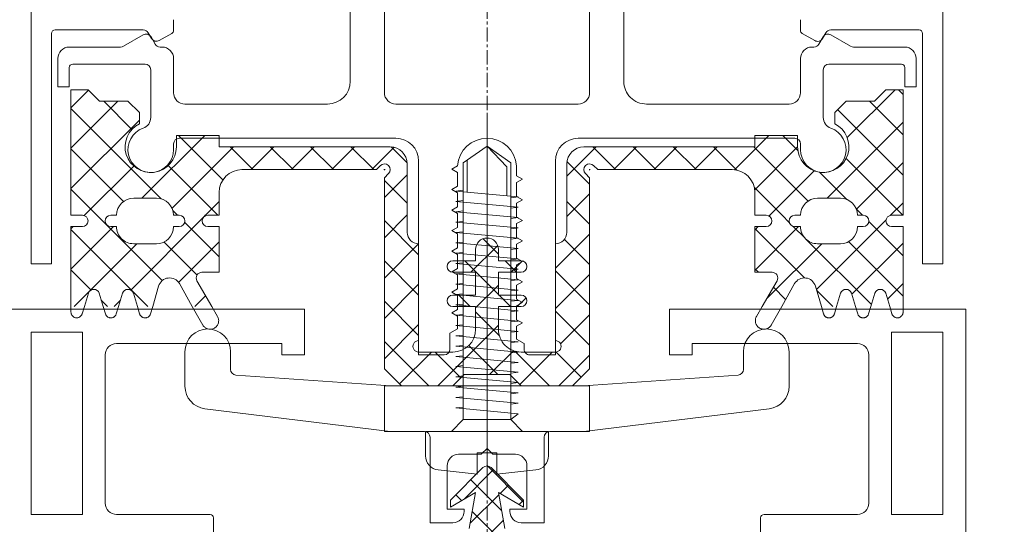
# Model space of a CAD drawing. Header units: inches. Extents: x -647532 to 3008597, y -136987 to 2557681.
# Tile 59 of 153: x 49946 to 50032, y 36308 to 36352. Entities that reach past the tile are written whole.
import ezdxf
from ezdxf import colors
from ezdxf.entities.mleader import LeaderData, LeaderLine
from ezdxf.enums import TextEntityAlignment as Align
from ezdxf.math import Vec2, Vec3

# ---------------------------------------------------------------- set-up
doc = ezdxf.new("R2010")
doc.units = ezdxf.units.IN
doc.header["$MEASUREMENT"] = 0
doc.linetypes.add('BIAL-IT1I-KGD-001-IN-DWG-141 LEVEL 2 - OVERALL FIRE EXIT PLAN$0$CENTER', pattern=[2, 1.25, -0.25, 0.25, -0.25])
doc.linetypes.add('BIAL-IT1I-KGD-001-IN-DWG-141 LEVEL 2 - OVERALL FIRE EXIT PLAN$0$HIDDEN', pattern=[9.525, 6.35, -3.175])
doc.layers.add('ARCH', color=8, linetype='Continuous')
for name, color, linetype, lineweight in [('FURN', 8, 'Continuous', 5), ('FURN-HATCH', 8, 'Continuous', 5), ('YD-EXTERNAL 1', 8, 'Continuous', 5)]:
    doc.layers.add(name, color=color, linetype=linetype, lineweight=lineweight)
doc.styles.add('ARIAL', font='arial.ttf')
doc.styles.get("Standard").update_dxf_attribs({"font": 'arial.ttf'})

# ---------------------------------------------------------------- blocks, each defined once
blk = doc.blocks.new('BIAL-IT1I-KGD-001-IN-DWG-141 LEVEL 2 - OVERALL FIRE EXIT PLAN$0$A$C258E6B3D')
for p, q in [((12719.52, 4868.444), (12691.52, 4868.444)), ((12691.52, 4868.444), (12691.52, 4842.444)), ((12687.52, 4866.444), (12587.52, 4866.444)), ((12687.52, 4864.644), (12687.52, 4866.444)), ((12693.52, 4866.444), (12709.52, 4866.444)), ((12693.52, 4861.944), (12693.52, 4866.444)), ((12709.52, 4866.444), (12709.52, 4861.944)), ((12667.02, 4856.599), (12667.02, 4864.344)), ((12667.32, 4864.644), (12687.52, 4864.644)), ((12672.02, 4864.094), (12669.52, 4864.094)), ((12672.02, 4863.094), (12672.02, 4864.094)), ((12668.52, 4863.094), (12668.52, 4858.596)), ((12670.02, 4856.444), (12670.02, 4862.794)), ((12670.32, 4863.094), (12672.02, 4863.094)), ((12691.27, 4861.769), (12690.112, 4861.418)), ((12691.27, 4861.769), (12690.112, 4861.418)), ((12709.52, 4861.944), (12693.52, 4861.944)), ((12695.52, 4859.944), (12708.52, 4859.944)), ((12668.453, 4858.346), (12667.448, 4856.606)), ((12694.52, 4844.444), (12694.52, 4858.944)), ((12709.52, 4858.944), (12709.52, 4850.744)), ((12673.27, 4857.944), (12674.27, 4856.944)), ((12673.27, 4857.944), (12674.27, 4856.944)), ((12675.254, 4856.944), (12674.27, 4856.944)), ((12675.254, 4856.944), (12674.27, 4856.944)), ((12667.771, 4855.877), (12667.27, 4856.166)), ((12667.631, 4855.923), (12668.27, 4855.554)), ((12674.692, 4855.944), (12670.52, 4855.944)), ((12667.318, 4854.094), (12667.954, 4855.194)), ((12668.52, 4855.121), (12668.52, 4854.944)), ((12666.12, 4853.944), (12667.059, 4853.944)), ((12669.52, 4853.944), (12672.52, 4853.944)), ((12677.02, 4853.944), (12677.52, 4853.944)), ((12677.27, 4853.694), (12676.27, 4853.694)), ((12677.27, 4853.694), (12676.27, 4853.694)), ((12676.52, 4834.444), (12676.52, 4853.444)), ((12673.52, 4852.944), (12673.52, 4840.444)), ((12698.26, 4852.944), (12695.24, 4852.944)), ((12702.24, 4834.944), (12700.245, 4851.187)), ((12709.82, 4850.444), (12711.22, 4850.444)), ((12677.27, 4849.944), (12676.27, 4849.944)), ((12677.27, 4849.944), (12676.27, 4849.944)), ((12695.24, 4848.944), (12696.788, 4848.944)), ((12697.287, 4848.479), (12698.235, 4834.916)), ((12695.52, 4844.444), (12694.52, 4844.444)), ((12695.52, 4842.444), (12695.52, 4844.444)), ((12691.52, 4842.444), (12695.52, 4842.444)), ((12671.52, 4838.444), (12661.52, 4838.444)), ((12672.52, 4835.444), (12594.52, 4835.444)), ((12698.24, 4818.138), (12698.24, 4835.444)), ((12698.24, 4835.444), (12702.24, 4835.444)), ((12702.24, 4835.444), (12702.24, 4831.944)), ((12702.24, 4831.944), (12702.24, 4834.944)), ((12673.52, 4818.444), (12673.52, 4834.444)), ((12698.24, 4834.749), (12698.24, 4817.444)), ((12698.24, 4829.23), (12698.24, 4833.944)), ((12698.24, 4829.23), (12698.24, 4833.944)), ((12695.52, 4832.444), (12678.52, 4832.444)), ((12695.52, 4830.194), (12695.52, 4832.444)), ((12704.369, 4831.841), (12702.24, 4831.841)), ((12702.24, 4831.841), (12702.24, 4821.046)), ((12710.24, 4831.444), (12702.74, 4831.444)), ((12702.74, 4831.444), (12710.24, 4831.444)), ((12710.24, 4829.444), (12710.24, 4831.444)), ((12710.24, 4831.444), (12710.24, 4829.444)), ((12705.983, 4827.295), (12705.612, 4830.726)), ((12694.145, 4829.044), (12694.52, 4829.694)), ((12694.52, 4829.694), (12695.02, 4829.694)), ((12705.24, 4829.944), (12709.04, 4829.944)), ((12709.04, 4829.944), (12705.24, 4829.944)), ((12708.428, 4829.644), (12705.263, 4826.479)), ((12708.255, 4829.644), (12705.409, 4826.797)), ((12707.585, 4827.444), (12708.865, 4829.644)), ((12708.865, 4829.644), (12708.255, 4829.644)), ((12708.644, 4829.264), (12708.265, 4829.644)), ((12709.04, 4829.944), (12709.04, 4828.444)), ((12709.04, 4828.444), (12709.04, 4829.944)), ((12678.927, 4829.037), (12679.827, 4829.037)), ((12679.827, 4829.037), (12680.12, 4829.544)), ((12680.12, 4829.544), (12680.409, 4829.044)), ((12680.409, 4829.044), (12681.631, 4829.044)), ((12681.664, 4829.187), (12681.149, 4823.7)), ((12681.631, 4829.044), (12681.92, 4829.544)), ((12681.731, 4828.539), (12681.664, 4829.187)), ((12681.92, 4829.544), (12682.209, 4829.044)), ((12682.571, 4829.187), (12682.056, 4823.7)), ((12682.209, 4829.044), (12683.431, 4829.044)), ((12682.638, 4828.539), (12682.571, 4829.187)), ((12683.478, 4829.187), (12682.964, 4823.7)), ((12683.431, 4829.044), (12683.72, 4829.544)), ((12683.545, 4828.539), (12683.478, 4829.187)), ((12683.72, 4829.544), (12684.009, 4829.044)), ((12684.385, 4829.187), (12683.871, 4823.7)), ((12684.009, 4829.044), (12685.231, 4829.044)), ((12684.453, 4828.539), (12684.385, 4829.187)), ((12685.292, 4829.187), (12684.778, 4823.7)), ((12685.231, 4829.044), (12685.52, 4829.544)), ((12685.36, 4828.539), (12685.292, 4829.187)), ((12685.52, 4829.544), (12685.809, 4829.044)), ((12686.199, 4829.187), (12685.685, 4823.7)), ((12685.809, 4829.044), (12687.031, 4829.044)), ((12686.267, 4828.539), (12686.199, 4829.187)), ((12687.107, 4829.187), (12686.592, 4823.7)), ((12687.031, 4829.044), (12687.32, 4829.544)), ((12687.174, 4828.539), (12687.107, 4829.187)), ((12687.32, 4829.544), (12687.609, 4829.044)), ((12688.014, 4829.187), (12687.499, 4823.7)), ((12687.609, 4829.044), (12688.831, 4829.044)), ((12688.081, 4828.539), (12688.014, 4829.187)), ((12688.921, 4829.187), (12688.406, 4823.7)), ((12688.831, 4829.044), (12689.12, 4829.544)), ((12688.988, 4828.539), (12688.921, 4829.187)), ((12689.12, 4829.544), (12689.409, 4829.044)), ((12689.828, 4829.187), (12689.313, 4823.7)), ((12689.409, 4829.044), (12690.631, 4829.044)), ((12689.895, 4828.539), (12689.828, 4829.187)), ((12690.735, 4829.187), (12690.221, 4823.7)), ((12690.631, 4829.044), (12690.92, 4829.544)), ((12690.802, 4828.539), (12690.735, 4829.187)), ((12690.92, 4829.544), (12691.209, 4829.044)), ((12691.642, 4829.187), (12691.128, 4823.7)), ((12691.209, 4829.044), (12692.431, 4829.044)), ((12691.71, 4828.539), (12691.642, 4829.187)), ((12692.549, 4829.187), (12692.035, 4823.7)), ((12692.431, 4829.044), (12692.72, 4829.544)), ((12692.617, 4828.539), (12692.549, 4829.187)), ((12692.72, 4829.544), (12693.009, 4829.044)), ((12693.456, 4829.187), (12692.942, 4823.7)), ((12693.009, 4829.044), (12694.145, 4829.044)), ((12693.524, 4828.539), (12693.456, 4829.187)), ((12694.364, 4829.187), (12693.849, 4823.7)), ((12694.431, 4828.539), (12694.364, 4829.187)), ((12695.271, 4829.187), (12694.756, 4823.7)), ((12695.338, 4828.539), (12695.271, 4829.187)), ((12696.178, 4829.187), (12695.663, 4823.7)), ((12696.245, 4828.539), (12696.178, 4829.187)), ((12697.042, 4829.187), (12696.528, 4823.7)), ((12697.11, 4828.539), (12697.042, 4829.187)), ((12697.949, 4829.187), (12697.435, 4823.7)), ((12698.017, 4828.539), (12697.949, 4829.187)), ((12698.857, 4829.187), (12698.342, 4823.7)), ((12698.924, 4828.539), (12698.857, 4829.187)), ((12699.764, 4829.187), (12699.249, 4823.7)), ((12699.831, 4828.539), (12699.764, 4829.187)), ((12700.677, 4829.173), (12700.156, 4823.7)), ((12701.198, 4828.539), (12700.677, 4829.173)), ((12701.198, 4828.539), (12702.24, 4829.547)), ((12704.24, 4826.944), (12704.24, 4828.944)), ((12704.24, 4828.944), (12704.24, 4826.944)), ((12713.612, 4829.524), (12709.24, 4825.153)), ((12677.211, 4826.444), (12678.674, 4828.539)), ((12677.211, 4826.444), (12679.032, 4828.177)), ((12701.198, 4828.539), (12678.674, 4828.539)), ((12681.569, 4828.177), (12679.032, 4828.177)), ((12701.198, 4828.539), (12701.198, 4824.348)), ((12707.669, 4827.588), (12706.934, 4828.323)), ((12710.736, 4827.998), (12707.585, 4827.444)), ((12709.04, 4828.444), (12709.24, 4828.444)), ((12709.24, 4828.444), (12709.04, 4828.444)), ((12705.983, 4827.295), (12704.119, 4827.295)), ((12704.119, 4827.295), (12704.119, 4825.593)), ((12709.156, 4827.72), (12706.467, 4825.031)), ((12710.288, 4824.968), (12707.779, 4827.478)), ((12713.904, 4824.005), (12710.034, 4827.874)), ((12677.211, 4826.444), (12678.674, 4824.348)), ((12703.74, 4826.444), (12704.24, 4826.944)), ((12704.24, 4826.944), (12703.74, 4826.444)), ((12704.24, 4825.944), (12703.74, 4826.444)), ((12703.74, 4826.444), (12704.24, 4825.944)), ((12708.174, 4824.431), (12705.608, 4826.997)), ((12705.983, 4825.593), (12704.119, 4825.593)), ((12704.24, 4823.944), (12704.24, 4825.944)), ((12704.24, 4825.944), (12704.24, 4823.944)), ((12705.409, 4826.09), (12708.255, 4823.244)), ((12705.612, 4822.162), (12705.983, 4825.593)), ((12707.585, 4825.444), (12710.736, 4824.89)), ((12708.865, 4823.244), (12707.585, 4825.444)), ((12681.244, 4824.71), (12678.426, 4824.71)), ((12709.04, 4824.444), (12709.04, 4822.944)), ((12709.24, 4824.444), (12709.04, 4824.444)), ((12709.04, 4824.444), (12709.24, 4824.444)), ((12709.04, 4822.944), (12709.04, 4824.444)), ((12701.198, 4824.348), (12678.674, 4824.348)), ((12679.22, 4823.344), (12678.927, 4823.851)), ((12679.509, 4823.844), (12679.22, 4823.344)), ((12680.731, 4823.844), (12679.509, 4823.844)), ((12681.02, 4823.344), (12680.731, 4823.844)), ((12681.309, 4823.844), (12681.02, 4823.344)), ((12681.149, 4823.7), (12681.084, 4824.348)), ((12682.531, 4823.844), (12681.309, 4823.844)), ((12682.056, 4823.7), (12681.991, 4824.348)), ((12682.82, 4823.344), (12682.531, 4823.844)), ((12683.109, 4823.844), (12682.82, 4823.344)), ((12682.964, 4823.7), (12682.898, 4824.348)), ((12684.331, 4823.844), (12683.109, 4823.844)), ((12683.871, 4823.7), (12683.805, 4824.348)), ((12684.62, 4823.344), (12684.331, 4823.844)), ((12684.909, 4823.844), (12684.62, 4823.344)), ((12684.778, 4823.7), (12684.712, 4824.348)), ((12686.131, 4823.844), (12684.909, 4823.844)), ((12685.685, 4823.7), (12685.619, 4824.348)), ((12686.42, 4823.344), (12686.131, 4823.844)), ((12686.709, 4823.844), (12686.42, 4823.344)), ((12686.592, 4823.7), (12686.526, 4824.348)), ((12687.931, 4823.844), (12686.709, 4823.844)), ((12687.499, 4823.7), (12687.434, 4824.348)), ((12688.22, 4823.344), (12687.931, 4823.844)), ((12688.509, 4823.844), (12688.22, 4823.344)), ((12688.406, 4823.7), (12688.341, 4824.348)), ((12689.731, 4823.844), (12688.509, 4823.844)), ((12689.313, 4823.7), (12689.248, 4824.348)), ((12690.02, 4823.344), (12689.731, 4823.844)), ((12690.309, 4823.844), (12690.02, 4823.344)), ((12690.221, 4823.7), (12690.155, 4824.348)), ((12691.531, 4823.844), (12690.309, 4823.844)), ((12691.128, 4823.7), (12691.062, 4824.348)), ((12691.82, 4823.344), (12691.531, 4823.844)), ((12692.109, 4823.844), (12691.82, 4823.344)), ((12692.035, 4823.7), (12691.969, 4824.348)), ((12693.245, 4823.844), (12692.109, 4823.844)), ((12692.942, 4823.7), (12692.876, 4824.348)), ((12693.62, 4823.194), (12693.245, 4823.844)), ((12693.849, 4823.7), (12693.784, 4824.348)), ((12694.756, 4823.7), (12694.691, 4824.348)), ((12695.663, 4823.7), (12695.598, 4824.348)), ((12696.528, 4823.7), (12696.462, 4824.348)), ((12697.435, 4823.7), (12697.369, 4824.348)), ((12698.342, 4823.7), (12698.276, 4824.348)), ((12699.249, 4823.7), (12699.184, 4824.348)), ((12700.156, 4823.7), (12700.091, 4824.348)), ((12700.156, 4823.7), (12700.091, 4824.348)), ((12701.198, 4824.348), (12702.24, 4823.341)), ((12708.301, 4824.213), (12707.793, 4823.706)), ((12695.02, 4823.194), (12693.62, 4823.194)), ((12698.24, 4818.944), (12698.24, 4823.444)), ((12698.24, 4818.944), (12698.24, 4823.444)), ((12709.04, 4822.944), (12705.24, 4822.944)), ((12705.24, 4822.944), (12709.04, 4822.944)), ((12708.255, 4823.244), (12708.865, 4823.244)), ((12710.24, 4821.444), (12710.24, 4823.444)), ((12710.24, 4823.444), (12710.24, 4821.444)), ((12695.52, 4820.444), (12695.52, 4822.694)), ((12704.369, 4821.046), (12702.24, 4821.046)), ((12702.74, 4821.444), (12710.24, 4821.444)), ((12710.24, 4821.444), (12702.74, 4821.444)), ((12678.52, 4820.444), (12695.52, 4820.444)), ((12702.24, 4817.444), (12702.24, 4820.944)), ((12702.24, 4820.944), (12702.24, 4817.944)), ((12676.52, 4799.444), (12676.52, 4818.444)), ((12697.287, 4804.409), (12698.235, 4817.972)), ((12702.24, 4817.944), (12700.245, 4801.7)), ((12594.52, 4817.444), (12672.52, 4817.444)), ((12698.24, 4817.444), (12702.24, 4817.444)), ((12661.52, 4814.444), (12671.52, 4814.444)), ((12673.52, 4812.444), (12673.52, 4799.944)), ((12691.52, 4784.444), (12691.52, 4810.444)), ((12691.52, 4810.444), (12695.52, 4810.444)), ((12695.52, 4810.444), (12695.52, 4808.444)), ((12695.52, 4808.444), (12694.52, 4808.444)), ((12694.52, 4808.444), (12694.52, 4793.944)), ((12695.24, 4803.944), (12696.788, 4803.944)), ((12709.52, 4793.944), (12709.52, 4802.144)), ((12709.82, 4802.444), (12711.22, 4802.444)), ((12684.27, 4798.944), (12684.27, 4799.444)), ((12684.27, 4798.944), (12684.27, 4799.444)), ((12698.26, 4799.944), (12695.24, 4799.944)), ((12666.12, 4798.944), (12667.059, 4798.944)), ((12667.318, 4798.794), (12667.954, 4797.694)), ((12672.52, 4798.944), (12669.52, 4798.944)), ((12677.52, 4798.944), (12677.02, 4798.944)), ((12668.52, 4797.944), (12668.52, 4797.766)), ((12667.771, 4797.011), (12667.27, 4796.722)), ((12668.27, 4797.333), (12667.631, 4796.964)), ((12670.52, 4796.944), (12674.692, 4796.944)), ((12667.02, 4796.289), (12667.02, 4788.544)), ((12667.448, 4796.281), (12668.453, 4794.541)), ((12670.02, 4790.094), (12670.02, 4796.444)), ((12668.52, 4794.291), (12668.52, 4789.794)), ((12695.52, 4792.944), (12708.52, 4792.944)), ((12691.27, 4791.118), (12690.112, 4791.469)), ((12691.27, 4791.118), (12690.112, 4791.469)), ((12693.52, 4790.944), (12693.52, 4786.444)), ((12709.52, 4790.944), (12693.52, 4790.944)), ((12709.52, 4786.444), (12709.52, 4790.944)), ((12672.02, 4789.794), (12670.32, 4789.794)), ((12672.02, 4788.794), (12672.02, 4789.794)), ((12667.32, 4788.244), (12687.52, 4788.244)), ((12669.52, 4788.794), (12672.02, 4788.794)), ((12687.52, 4788.244), (12687.52, 4786.444)), ((12687.52, 4786.444), (12587.52, 4786.444)), ((12693.52, 4786.444), (12709.52, 4786.444))]:
    blk.add_line(p, q)
at = {"lineweight": -3, "ltscale": 1000}
for p, q in [((12672.27, 4862.537), (12672.676, 4862.944)), ((12672.27, 4862.537), (12672.676, 4862.944)), ((12673.27, 4860.002), (12676.212, 4862.944)), ((12673.27, 4860.002), (12676.212, 4862.944)), ((12674.009, 4857.205), (12679.747, 4862.944)), ((12674.009, 4857.205), (12679.747, 4862.944)), ((12681.77, 4856.277), (12675.103, 4862.944)), ((12681.77, 4856.277), (12675.103, 4862.944)), ((12678.289, 4857.95), (12683.27, 4862.931)), ((12678.289, 4857.95), (12683.27, 4862.931)), ((12682.737, 4858.846), (12678.639, 4862.944)), ((12682.737, 4858.846), (12678.639, 4862.944)), ((12683.27, 4861.848), (12682.174, 4862.944)), ((12683.27, 4861.848), (12682.174, 4862.944)), ((12683.816, 4859.942), (12686.818, 4862.944)), ((12683.816, 4859.942), (12686.818, 4862.944)), ((12685.582, 4858.171), (12690.354, 4862.944)), ((12685.582, 4858.171), (12690.354, 4862.944)), ((12690.207, 4858.447), (12685.71, 4862.944)), ((12690.207, 4858.447), (12685.71, 4862.944)), ((12690.618, 4861.572), (12689.246, 4862.944)), ((12690.618, 4861.572), (12689.246, 4862.944)), ((12676.466, 4858.045), (12672.27, 4862.242)), ((12676.466, 4858.045), (12672.27, 4862.242)), ((12683.281, 4861.837), (12683.27, 4861.848)), ((12683.281, 4861.837), (12683.27, 4861.848)), ((12689.778, 4855.34), (12683.663, 4861.455)), ((12689.778, 4855.34), (12683.663, 4861.455)), ((12685.372, 4854.426), (12691.112, 4860.166)), ((12685.372, 4854.426), (12691.112, 4860.166)), ((12682.71, 4858.835), (12683.27, 4859.395)), ((12682.71, 4858.835), (12683.27, 4859.395)), ((12679.497, 4855.622), (12681.878, 4858.004)), ((12679.497, 4855.622), (12681.878, 4858.004)), ((12689.839, 4855.357), (12691.27, 4856.789)), ((12689.839, 4855.357), (12691.27, 4856.789)), ((12690.612, 4850.971), (12685.77, 4855.813)), ((12690.612, 4850.971), (12685.77, 4855.813)), ((12683.27, 4851.242), (12679.372, 4855.14)), ((12683.27, 4851.242), (12679.372, 4855.14)), ((12677.27, 4849.86), (12682.022, 4854.612)), ((12677.27, 4849.86), (12682.022, 4854.612)), ((12684.25, 4853.304), (12685.287, 4854.342)), ((12684.25, 4853.304), (12685.287, 4854.342)), ((12684.425, 4849.944), (12688.769, 4854.287)), ((12684.425, 4849.944), (12688.769, 4854.287)), ((12676.27, 4852.395), (12677.591, 4853.717)), ((12676.27, 4852.395), (12677.591, 4853.717)), ((12681.045, 4849.931), (12677.282, 4853.694)), ((12681.045, 4849.931), (12677.282, 4853.694)), ((12683.27, 4852.324), (12683.909, 4852.964)), ((12683.27, 4852.324), (12683.909, 4852.964)), ((12688.103, 4849.944), (12684.27, 4853.777)), ((12688.103, 4849.944), (12684.27, 4853.777)), ((12680.843, 4849.898), (12683.27, 4852.324)), ((12680.843, 4849.898), (12683.27, 4852.324)), ((12689.582, 4851.565), (12690.661, 4852.644)), ((12689.582, 4851.565), (12690.661, 4852.644)), ((12683.33, 4851.182), (12683.27, 4851.242)), ((12683.33, 4851.182), (12683.27, 4851.242)), ((12679.282, 4848.159), (12676.27, 4851.171)), ((12679.282, 4848.159), (12676.27, 4851.171)), ((12684.568, 4849.944), (12684.27, 4850.242)), ((12684.568, 4849.944), (12684.27, 4850.242)), ((12687.96, 4849.944), (12688.27, 4850.253)), ((12687.96, 4849.944), (12688.27, 4850.253)), ((12677.27, 4846.324), (12679.316, 4848.37)), ((12677.27, 4846.324), (12679.316, 4848.37)), ((12679.27, 4844.635), (12677.27, 4846.635)), ((12679.27, 4844.635), (12677.27, 4846.635)), ((12677.27, 4842.789), (12679.27, 4844.789)), ((12677.27, 4842.789), (12679.27, 4844.789)), ((12679.27, 4841.099), (12677.27, 4843.099)), ((12679.27, 4841.099), (12677.27, 4843.099)), ((12677.27, 4839.253), (12679.27, 4841.253)), ((12677.27, 4839.253), (12679.27, 4841.253)), ((12679.27, 4837.564), (12677.27, 4839.564)), ((12679.27, 4837.564), (12677.27, 4839.564)), ((12677.27, 4835.718), (12679.27, 4837.718)), ((12677.27, 4835.718), (12679.27, 4837.718)), ((12679.855, 4833.444), (12677.27, 4836.028)), ((12679.855, 4833.444), (12677.27, 4836.028)), ((12678.548, 4833.46), (12680.532, 4835.444)), ((12678.548, 4833.46), (12680.532, 4835.444)), ((12683.39, 4833.444), (12681.39, 4835.444)), ((12683.39, 4833.444), (12681.39, 4835.444)), ((12682.067, 4833.444), (12684.067, 4835.444)), ((12682.067, 4833.444), (12684.067, 4835.444)), ((12687.926, 4832.444), (12684.926, 4835.444)), ((12687.926, 4832.444), (12684.926, 4835.444)), ((12685.388, 4833.23), (12687.603, 4835.444)), ((12685.388, 4833.23), (12687.603, 4835.444)), ((12688.138, 4832.444), (12691.138, 4835.444)), ((12688.138, 4832.444), (12691.138, 4835.444)), ((12691.461, 4832.444), (12688.461, 4835.444)), ((12691.461, 4832.444), (12688.461, 4835.444)), ((12691.674, 4832.444), (12694.674, 4835.444)), ((12691.674, 4832.444), (12694.674, 4835.444)), ((12694.549, 4832.892), (12691.997, 4835.444)), ((12694.549, 4832.892), (12691.997, 4835.444)), ((12698.24, 4832.736), (12695.532, 4835.444)), ((12698.24, 4832.736), (12695.532, 4835.444)), ((12695.267, 4832.501), (12697.475, 4834.709)), ((12695.267, 4832.501), (12697.475, 4834.709)), ((12695.192, 4828.891), (12698.24, 4831.939)), ((12695.192, 4828.891), (12698.24, 4831.939)), ((12698.118, 4829.322), (12695.27, 4832.171)), ((12698.118, 4829.322), (12695.27, 4832.171)), ((12691.27, 4829.099), (12690.503, 4829.866)), ((12691.27, 4829.099), (12690.503, 4829.866)), ((12687.27, 4828.04), (12688.27, 4829.04)), ((12687.27, 4828.04), (12688.27, 4829.04)), ((12688.27, 4828.564), (12687.282, 4829.552)), ((12688.27, 4828.564), (12687.282, 4829.552)), ((12690.27, 4827.504), (12691.27, 4828.504)), ((12690.27, 4827.504), (12691.27, 4828.504)), ((12697.24, 4826.665), (12695.148, 4828.757)), ((12697.24, 4826.665), (12695.148, 4828.757)), ((12685.331, 4826.101), (12686.674, 4827.444)), ((12685.331, 4826.101), (12686.674, 4827.444)), ((12688.27, 4825.028), (12685.918, 4827.38)), ((12688.27, 4825.028), (12685.918, 4827.38)), ((12687.27, 4824.504), (12690.209, 4827.444)), ((12687.27, 4824.504), (12690.209, 4827.444)), ((12691.39, 4825.444), (12689.39, 4827.444)), ((12691.39, 4825.444), (12689.39, 4827.444)), ((12691.745, 4825.444), (12693.823, 4827.522)), ((12691.745, 4825.444), (12693.823, 4827.522)), ((12698.24, 4822.13), (12692.926, 4827.444)), ((12698.24, 4822.13), (12692.926, 4827.444)), ((12694.689, 4824.853), (12697.24, 4827.403)), ((12694.689, 4824.853), (12697.24, 4827.403)), ((12690.27, 4823.969), (12691.27, 4824.969)), ((12690.27, 4823.969), (12691.27, 4824.969)), ((12695.27, 4821.898), (12697.528, 4824.156)), ((12695.27, 4821.898), (12697.528, 4824.156)), ((12694.351, 4817.444), (12698.24, 4821.332)), ((12694.351, 4817.444), (12698.24, 4821.332)), ((12698.065, 4818.769), (12695.27, 4821.564)), ((12698.065, 4818.769), (12695.27, 4821.564)), ((12683.745, 4817.444), (12686.745, 4820.444)), ((12683.745, 4817.444), (12686.745, 4820.444)), ((12688.784, 4817.444), (12685.784, 4820.444)), ((12688.784, 4817.444), (12685.784, 4820.444)), ((12687.28, 4817.444), (12690.28, 4820.444)), ((12687.28, 4817.444), (12690.28, 4820.444)), ((12692.319, 4817.444), (12689.319, 4820.444)), ((12692.319, 4817.444), (12689.319, 4820.444)), ((12690.816, 4817.444), (12693.816, 4820.444)), ((12690.816, 4817.444), (12693.816, 4820.444)), ((12695.855, 4817.444), (12692.855, 4820.444)), ((12695.855, 4817.444), (12692.855, 4820.444)), ((12677.273, 4818.043), (12678.67, 4819.44)), ((12677.273, 4818.043), (12678.67, 4819.44)), ((12681.713, 4817.444), (12679.713, 4819.444)), ((12681.713, 4817.444), (12679.713, 4819.444)), ((12680.209, 4817.444), (12682.209, 4819.444)), ((12680.209, 4817.444), (12682.209, 4819.444)), ((12685.248, 4817.444), (12683.248, 4819.444)), ((12685.248, 4817.444), (12683.248, 4819.444)), ((12679.27, 4816.351), (12677.314, 4818.306)), ((12679.27, 4816.351), (12677.314, 4818.306)), ((12677.27, 4814.504), (12679.27, 4816.504)), ((12677.27, 4814.504), (12679.27, 4816.504)), ((12679.27, 4812.815), (12677.27, 4814.815)), ((12679.27, 4812.815), (12677.27, 4814.815)), ((12677.27, 4810.969), (12679.27, 4812.969)), ((12677.27, 4810.969), (12679.27, 4812.969)), ((12679.27, 4809.28), (12677.27, 4811.28)), ((12679.27, 4809.28), (12677.27, 4811.28)), ((12677.27, 4807.433), (12679.27, 4809.433)), ((12677.27, 4807.433), (12679.27, 4809.433)), ((12679.27, 4805.744), (12677.27, 4807.744)), ((12679.27, 4805.744), (12677.27, 4807.744)), ((12677.27, 4803.898), (12679.27, 4805.898)), ((12677.27, 4803.898), (12679.27, 4805.898)), ((12682.663, 4798.816), (12677.27, 4804.209)), ((12682.663, 4798.816), (12677.27, 4804.209)), ((12676.27, 4799.362), (12680.177, 4803.269)), ((12676.27, 4799.362), (12680.177, 4803.269)), ((12676.27, 4802.898), (12676.316, 4802.944)), ((12676.27, 4802.898), (12676.316, 4802.944)), ((12683.27, 4801.744), (12682.07, 4802.944)), ((12683.27, 4801.744), (12682.07, 4802.944)), ((12683.904, 4799.925), (12686.922, 4802.944)), ((12683.904, 4799.925), (12686.922, 4802.944)), ((12689.162, 4799.388), (12685.606, 4802.944)), ((12689.162, 4799.388), (12685.606, 4802.944)), ((12678.918, 4798.475), (12683.27, 4802.827)), ((12678.918, 4798.475), (12683.27, 4802.827)), ((12681.77, 4796.173), (12676.27, 4801.673)), ((12681.77, 4796.173), (12676.27, 4801.673)), ((12683.368, 4801.646), (12683.27, 4801.744)), ((12683.368, 4801.646), (12683.27, 4801.744)), ((12689.831, 4795.183), (12683.472, 4801.542)), ((12689.831, 4795.183), (12683.472, 4801.542)), ((12691.27, 4800.815), (12690.331, 4801.754)), ((12691.27, 4800.815), (12690.331, 4801.754)), ((12685.617, 4798.103), (12688.515, 4801)), ((12685.617, 4798.103), (12688.515, 4801)), ((12682.867, 4798.889), (12683.27, 4799.291)), ((12682.867, 4798.889), (12683.27, 4799.291)), ((12673.922, 4789.944), (12681.825, 4797.846)), ((12673.922, 4789.944), (12681.825, 4797.846)), ((12683.27, 4792.22), (12689.001, 4797.951)), ((12683.27, 4792.22), (12689.001, 4797.951)), ((12680.928, 4789.944), (12674.928, 4795.944)), ((12680.928, 4789.944), (12674.928, 4795.944)), ((12684.529, 4789.944), (12691.27, 4796.684)), ((12684.529, 4789.944), (12691.27, 4796.684)), ((12673.27, 4792.827), (12675.739, 4795.295)), ((12673.27, 4792.827), (12675.739, 4795.295)), ((12683.27, 4791.138), (12678.955, 4795.453)), ((12683.27, 4791.138), (12678.955, 4795.453)), ((12691.27, 4790.209), (12685.77, 4795.709)), ((12691.27, 4790.209), (12685.77, 4795.709)), ((12677.458, 4789.944), (12682.065, 4794.55)), ((12677.458, 4789.944), (12682.065, 4794.55)), ((12691.27, 4793.744), (12690.733, 4794.281)), ((12691.27, 4793.744), (12690.733, 4794.281)), ((12677.393, 4789.944), (12673.27, 4794.067)), ((12677.393, 4789.944), (12673.27, 4794.067)), ((12687.999, 4789.944), (12684.27, 4793.673)), ((12687.999, 4789.944), (12684.27, 4793.673)), ((12690.725, 4792.604), (12691.27, 4793.149)), ((12690.725, 4792.604), (12691.27, 4793.149)), ((12680.994, 4789.944), (12683.27, 4792.22)), ((12680.994, 4789.944), (12683.27, 4792.22)), ((12688.065, 4789.944), (12689.829, 4791.708)), ((12688.065, 4789.944), (12689.829, 4791.708)), ((12673.857, 4789.944), (12672.314, 4791.487)), ((12673.857, 4789.944), (12672.314, 4791.487)), ((12683.298, 4791.109), (12683.27, 4791.138)), ((12683.298, 4791.109), (12683.27, 4791.138)), ((12684.464, 4789.944), (12684.27, 4790.138)), ((12684.464, 4789.944), (12684.27, 4790.138))]:
    blk.add_line(p, q, dxfattribs=at)
at = {"linetype": 'Continuous'}
for p, q in [((12683.27, 4862.944), (12672.27, 4862.944)), ((12672.27, 4862.944), (12672.27, 4861.444)), ((12683.27, 4862.944), (12672.27, 4862.944)), ((12672.27, 4862.944), (12672.27, 4861.444)), ((12683.27, 4861.944), (12683.27, 4862.944)), ((12683.27, 4861.944), (12683.27, 4862.944)), ((12691.27, 4862.944), (12684.27, 4862.944)), ((12684.27, 4862.944), (12684.27, 4861.944)), ((12691.27, 4862.944), (12684.27, 4862.944)), ((12684.27, 4862.944), (12684.27, 4861.944)), ((12672.27, 4861.444), (12673.27, 4860.444)), ((12672.27, 4861.444), (12673.27, 4860.444)), ((12673.27, 4860.444), (12673.27, 4857.944)), ((12673.27, 4860.444), (12673.27, 4857.944)), ((12691.27, 4860.118), (12690.112, 4860.469)), ((12691.27, 4860.118), (12690.112, 4860.469)), ((12683.27, 4859.444), (12683.27, 4858.944)), ((12683.27, 4859.444), (12683.27, 4858.944)), ((12684.27, 4859.444), (12684.27, 4858.944)), ((12684.27, 4859.444), (12684.27, 4858.944)), ((12691.27, 4858.769), (12690.112, 4858.418)), ((12691.27, 4858.769), (12690.112, 4858.418)), ((12681.77, 4857.444), (12681.77, 4855.444)), ((12681.77, 4857.444), (12681.77, 4855.444)), ((12685.77, 4857.444), (12685.77, 4855.444)), ((12685.77, 4857.444), (12685.77, 4855.444)), ((12691.27, 4857.118), (12690.112, 4857.469)), ((12691.27, 4857.118), (12690.112, 4857.469)), ((12691.27, 4855.776), (12689.478, 4855.252)), ((12691.27, 4855.776), (12689.478, 4855.252)), ((12683.27, 4853.444), (12683.27, 4853.944)), ((12683.27, 4853.444), (12683.27, 4853.944)), ((12684.27, 4853.444), (12684.27, 4853.944)), ((12684.27, 4853.444), (12684.27, 4853.944)), ((12676.27, 4849.944), (12676.27, 4853.694)), ((12676.27, 4849.944), (12676.27, 4853.694)), ((12691.27, 4852.301), (12689.269, 4853.429)), ((12691.27, 4852.301), (12689.269, 4853.429)), ((12688.27, 4849.944), (12688.27, 4851.457)), ((12688.27, 4849.944), (12688.27, 4851.457)), ((12691.27, 4850.591), (12689.02, 4851.89)), ((12691.27, 4850.591), (12689.02, 4851.89)), ((12683.27, 4849.944), (12683.27, 4850.944)), ((12683.27, 4849.944), (12683.27, 4850.944)), ((12684.27, 4849.944), (12684.27, 4850.944)), ((12684.27, 4849.944), (12684.27, 4850.944)), ((12677.27, 4834.944), (12677.27, 4849.944)), ((12677.27, 4834.944), (12677.27, 4849.944)), ((12683.27, 4849.944), (12681.27, 4849.944)), ((12683.27, 4849.944), (12681.27, 4849.944)), ((12688.27, 4849.944), (12684.27, 4849.944)), ((12688.27, 4849.944), (12684.27, 4849.944)), ((12679.27, 4847.944), (12679.27, 4836.151)), ((12679.27, 4847.944), (12679.27, 4836.151)), ((12679.27, 4836.151), (12678.915, 4835.796)), ((12679.27, 4836.151), (12678.915, 4835.796)), ((12679.319, 4835.443), (12679.219, 4835.443)), ((12679.319, 4835.443), (12679.219, 4835.443)), ((12679.269, 4835.493), (12679.269, 4835.393)), ((12679.269, 4835.493), (12679.269, 4835.393)), ((12679.977, 4835.444), (12679.62, 4835.086)), ((12679.977, 4835.444), (12679.62, 4835.086)), ((12679.62, 4835.086), (12679.62, 4835.086)), ((12679.62, 4835.086), (12679.62, 4835.086)), ((12696.74, 4835.444), (12679.977, 4835.444)), ((12696.74, 4835.444), (12679.977, 4835.444)), ((12698.24, 4833.944), (12696.74, 4835.444)), ((12698.24, 4833.944), (12696.74, 4835.444)), ((12678.77, 4833.444), (12684.77, 4833.444)), ((12678.77, 4833.444), (12684.77, 4833.444)), ((12685.77, 4832.444), (12694.27, 4832.444)), ((12685.77, 4832.444), (12694.27, 4832.444)), ((12695.27, 4832.444), (12695.27, 4829.444)), ((12695.27, 4832.444), (12695.27, 4829.444)), ((12687.27, 4829.444), (12687.27, 4827.444)), ((12687.27, 4829.444), (12687.27, 4827.444)), ((12688.27, 4827.444), (12688.27, 4829.444)), ((12688.27, 4827.444), (12688.27, 4829.444)), ((12690.27, 4829.444), (12690.27, 4827.444)), ((12690.27, 4829.444), (12690.27, 4827.444)), ((12691.27, 4827.444), (12691.27, 4829.444)), ((12691.27, 4827.444), (12691.27, 4829.444)), ((12698.24, 4829.444), (12697.24, 4828.444)), ((12698.24, 4829.444), (12697.24, 4828.444)), ((12697.24, 4824.444), (12697.24, 4828.444)), ((12697.24, 4824.444), (12697.24, 4828.444)), ((12687.27, 4827.444), (12686.27, 4827.444)), ((12687.27, 4827.444), (12686.27, 4827.444)), ((12690.27, 4827.444), (12688.27, 4827.444)), ((12690.27, 4827.444), (12688.27, 4827.444)), ((12693.27, 4827.444), (12691.27, 4827.444)), ((12693.27, 4827.444), (12691.27, 4827.444)), ((12686.27, 4825.444), (12687.27, 4825.444)), ((12686.27, 4825.444), (12687.27, 4825.444)), ((12687.27, 4825.444), (12687.27, 4823.444)), ((12687.27, 4825.444), (12687.27, 4823.444)), ((12688.27, 4825.444), (12690.27, 4825.444)), ((12688.27, 4823.444), (12688.27, 4825.444)), ((12688.27, 4825.444), (12690.27, 4825.444)), ((12688.27, 4823.444), (12688.27, 4825.444)), ((12690.27, 4825.444), (12690.27, 4823.444)), ((12690.27, 4825.444), (12690.27, 4823.444)), ((12691.27, 4825.444), (12693.27, 4825.444)), ((12691.27, 4823.444), (12691.27, 4825.444)), ((12691.27, 4825.444), (12693.27, 4825.444)), ((12691.27, 4823.444), (12691.27, 4825.444)), ((12698.24, 4823.444), (12697.24, 4824.444)), ((12698.24, 4823.444), (12697.24, 4824.444)), ((12695.27, 4823.444), (12695.27, 4820.444)), ((12695.27, 4823.444), (12695.27, 4820.444)), ((12694.27, 4820.444), (12685.77, 4820.444)), ((12694.27, 4820.444), (12685.77, 4820.444)), ((12684.77, 4819.444), (12678.77, 4819.444)), ((12684.77, 4819.444), (12678.77, 4819.444)), ((12698.24, 4818.944), (12696.74, 4817.444)), ((12698.24, 4818.944), (12696.74, 4817.444)), ((12677.27, 4802.944), (12677.27, 4817.944)), ((12677.27, 4802.944), (12677.27, 4817.944)), ((12679.62, 4817.801), (12679.62, 4817.801)), ((12679.977, 4817.444), (12679.62, 4817.801)), ((12679.62, 4817.801), (12679.62, 4817.801)), ((12679.977, 4817.444), (12679.62, 4817.801)), ((12679.27, 4816.737), (12678.915, 4817.092)), ((12679.27, 4816.737), (12678.915, 4817.092)), ((12679.319, 4817.444), (12679.219, 4817.444)), ((12679.319, 4817.444), (12679.219, 4817.444)), ((12679.269, 4817.394), (12679.269, 4817.494)), ((12679.269, 4817.394), (12679.269, 4817.494)), ((12679.27, 4804.944), (12679.27, 4816.737)), ((12679.27, 4804.944), (12679.27, 4816.737)), ((12679.977, 4817.444), (12696.74, 4817.444)), ((12679.977, 4817.444), (12696.74, 4817.444)), ((12679.977, 4817.444), (12696.74, 4817.444)), ((12679.977, 4817.444), (12696.74, 4817.444)), ((12676.27, 4799.194), (12676.27, 4802.944)), ((12676.27, 4802.944), (12677.27, 4802.944)), ((12676.27, 4799.194), (12676.27, 4802.944)), ((12676.27, 4802.944), (12677.27, 4802.944)), ((12683.27, 4802.944), (12681.27, 4802.944)), ((12683.27, 4802.944), (12681.27, 4802.944)), ((12683.27, 4802.944), (12683.27, 4801.944)), ((12683.27, 4802.944), (12683.27, 4801.944)), ((12688.27, 4802.944), (12684.27, 4802.944)), ((12684.27, 4802.944), (12684.27, 4801.944)), ((12688.27, 4802.944), (12684.27, 4802.944)), ((12684.27, 4802.944), (12684.27, 4801.944)), ((12688.27, 4802.944), (12688.27, 4801.43)), ((12688.27, 4802.944), (12688.27, 4801.43)), ((12691.27, 4802.296), (12689.02, 4800.997)), ((12691.27, 4802.296), (12689.02, 4800.997)), ((12691.27, 4800.587), (12689.269, 4799.458)), ((12691.27, 4800.587), (12689.269, 4799.458)), ((12683.27, 4798.944), (12683.27, 4799.444)), ((12683.27, 4798.944), (12683.27, 4799.444)), ((12677.27, 4799.194), (12676.27, 4799.194)), ((12677.27, 4799.194), (12676.27, 4799.194)), ((12681.77, 4795.444), (12681.77, 4797.444)), ((12681.77, 4795.444), (12681.77, 4797.444)), ((12685.77, 4795.444), (12685.77, 4797.444)), ((12685.77, 4795.444), (12685.77, 4797.444)), ((12691.27, 4797.111), (12689.478, 4797.636)), ((12691.27, 4797.111), (12689.478, 4797.636)), ((12673.27, 4794.944), (12674.27, 4795.944)), ((12673.27, 4794.944), (12674.27, 4795.944)), ((12674.27, 4795.944), (12675.254, 4795.944)), ((12674.27, 4795.944), (12675.254, 4795.944)), ((12691.27, 4795.769), (12690.112, 4795.418)), ((12691.27, 4795.769), (12690.112, 4795.418)), ((12673.27, 4792.444), (12673.27, 4794.944)), ((12673.27, 4792.444), (12673.27, 4794.944)), ((12691.27, 4794.118), (12690.112, 4794.469)), ((12691.27, 4794.118), (12690.112, 4794.469)), ((12683.27, 4793.444), (12683.27, 4793.944)), ((12683.27, 4793.444), (12683.27, 4793.944)), ((12684.27, 4793.444), (12684.27, 4793.944)), ((12684.27, 4793.444), (12684.27, 4793.944)), ((12691.27, 4792.769), (12690.112, 4792.418)), ((12691.27, 4792.769), (12690.112, 4792.418)), ((12672.27, 4791.444), (12673.27, 4792.444)), ((12672.27, 4791.444), (12673.27, 4792.444)), ((12672.27, 4789.944), (12672.27, 4791.444)), ((12672.27, 4789.944), (12672.27, 4791.444)), ((12683.27, 4790.944), (12683.27, 4789.944)), ((12683.27, 4790.944), (12683.27, 4789.944)), ((12684.27, 4789.944), (12684.27, 4790.944)), ((12684.27, 4789.944), (12684.27, 4790.944)), ((12683.27, 4789.944), (12672.27, 4789.944)), ((12683.27, 4789.944), (12672.27, 4789.944)), ((12691.27, 4789.944), (12684.27, 4789.944)), ((12691.27, 4789.944), (12684.27, 4789.944))]:
    blk.add_line(p, q, dxfattribs=at)
at = {"linetype": 'BIAL-IT1I-KGD-001-IN-DWG-141 LEVEL 2 - OVERALL FIRE EXIT PLAN$0$HIDDEN'}
for p, q in [((12691.77, 4862.944), (12691.27, 4862.944)), ((12691.77, 4862.944), (12691.27, 4862.944)), ((12691.909, 4861.963), (12691.27, 4861.769)), ((12691.909, 4861.963), (12691.27, 4861.769)), ((12691.921, 4859.92), (12691.27, 4860.118)), ((12691.921, 4859.92), (12691.27, 4860.118)), ((12691.921, 4858.967), (12691.27, 4858.769)), ((12691.921, 4858.967), (12691.27, 4858.769)), ((12691.921, 4856.92), (12691.27, 4857.118)), ((12691.921, 4856.92), (12691.27, 4857.118)), ((12691.921, 4855.967), (12691.27, 4855.776)), ((12691.921, 4855.967), (12691.27, 4855.776)), ((12692.914, 4851.374), (12691.27, 4852.301)), ((12692.914, 4851.374), (12691.27, 4852.301)), ((12692.145, 4850.086), (12691.27, 4850.591)), ((12692.145, 4850.086), (12691.27, 4850.591)), ((12692.145, 4802.802), (12691.27, 4802.296)), ((12692.145, 4802.802), (12691.27, 4802.296)), ((12692.914, 4801.513), (12691.27, 4800.587)), ((12692.914, 4801.513), (12691.27, 4800.587)), ((12691.921, 4796.92), (12691.27, 4797.111)), ((12691.921, 4796.92), (12691.27, 4797.111)), ((12691.921, 4795.967), (12691.27, 4795.769)), ((12691.921, 4795.967), (12691.27, 4795.769)), ((12691.921, 4793.92), (12691.27, 4794.118)), ((12691.921, 4793.92), (12691.27, 4794.118)), ((12691.921, 4792.967), (12691.27, 4792.769)), ((12691.921, 4792.967), (12691.27, 4792.769)), ((12691.909, 4790.924), (12691.27, 4791.118)), ((12691.909, 4790.924), (12691.27, 4791.118)), ((12691.77, 4789.944), (12691.27, 4789.944)), ((12691.77, 4789.944), (12691.27, 4789.944))]:
    blk.add_line(p, q, dxfattribs=at)
at = {"linetype": 'BIAL-IT1I-KGD-001-IN-DWG-141 LEVEL 2 - OVERALL FIRE EXIT PLAN$0$CENTER'}
for p, q in [((12804.04, 4826.444), (12119.136, 4826.444)), ((12707.047, 4826.444), (12674.414, 4826.444))]:
    blk.add_line(p, q, dxfattribs=at)
for centre, radius, start, end in [((12667.32, 4864.344), 0.3, 90, 180), ((12669.52, 4863.094), 1, 90, 180), ((12670.32, 4862.794), 0.3, 90, 180), ((12695.52, 4858.944), 1, 90, 180), ((12708.52, 4858.944), 1, 360, 90), ((12668.02, 4858.596), 0.5, 330, 360), ((12677.27, 4855.944), 2.25, 270, 153.6122), ((12677.27, 4855.944), 2.25, 270, 153.6122), ((12677.52, 4855.944), 2, 269.99506, 160.52878), ((12667.52, 4856.599), 0.5, 180, 240), ((12667.881, 4856.356), 0.5, 150, 240), ((12670.52, 4856.444), 0.5, 180, 270), ((12674.692, 4856.944), 1, 270, 340.52878), ((12667.521, 4855.444), 0.5, 330, 60), ((12668.02, 4855.121), 0.5, 0, 60), ((12669.52, 4854.944), 1, 180, 270), ((12667.059, 4854.244), 0.3, 270, 330), ((12672.52, 4852.944), 1, 0, 90), ((12677.02, 4853.444), 0.5, 90, 180), ((12695.24, 4850.944), 2, 90, 270), ((12698.26, 4850.944), 2, 7, 90), ((12709.82, 4850.744), 0.3, 180, 270), ((12696.788, 4848.444), 0.5, 4, 90), ((12671.52, 4840.444), 2, 270, 0), ((12672.52, 4834.444), 1, 0, 90), ((12695.24, 4834.749), 3, 0, 3.17983), ((12678.52, 4834.444), 2, 180, 270), ((12702.74, 4831.944), 0.5, 180, 270), ((12702.74, 4831.944), 0.5, 180, 270), ((12704.369, 4830.591), 1.25, 6.17738, 90), ((12695.02, 4830.194), 0.5, 270, 0), ((12705.24, 4828.944), 1, 90, 180), ((12705.24, 4828.944), 1, 90, 180), ((12679.12, 4826.444), 2.6, 94.25279, 265.74721), ((12709.24, 4829.444), 1, 270, 0), ((12709.24, 4829.444), 1, 270, 0), ((12705.762, 4826.444), 0.5, 135, 225), ((12709.24, 4823.444), 1, 0, 90), ((12709.24, 4823.444), 1, 0, 90), ((12705.24, 4823.944), 1, 180, 270), ((12705.24, 4823.944), 1, 180, 270), ((12695.02, 4822.694), 0.5, 0, 90), ((12704.369, 4822.296), 1.25, 270, 353.82262), ((12702.74, 4820.944), 0.5, 90, 180), ((12702.74, 4820.944), 0.5, 90, 180), ((12678.52, 4818.444), 2, 90, 180), ((12672.52, 4818.444), 1, 270, 0), ((12695.24, 4818.138), 3, 356.82017, 360), ((12671.52, 4812.444), 2, 360, 90), ((12695.24, 4801.944), 2, 90, 270), ((12696.788, 4804.444), 0.5, 270, 356), ((12709.82, 4802.144), 0.3, 90, 180), ((12698.26, 4801.944), 2, 270, 353), ((12672.52, 4799.944), 1, 270, 360), ((12677.02, 4799.444), 0.5, 180, 270), ((12683.77, 4799.444), 0.5, 0, 180), ((12683.77, 4799.444), 0.5, 0, 180), ((12667.059, 4798.644), 0.3, 30, 90), ((12669.52, 4797.944), 1, 90, 180), ((12677.52, 4796.944), 2, 199.47122, 90.00494), ((12667.521, 4797.444), 0.5, 300, 30), ((12668.02, 4797.766), 0.5, 300, 0), ((12667.881, 4796.531), 0.5, 120, 210), ((12670.52, 4796.444), 0.5, 90, 180), ((12674.692, 4795.944), 1, 19.47122, 90), ((12667.52, 4796.289), 0.5, 120, 180), ((12668.02, 4794.291), 0.5, 0, 30), ((12695.52, 4793.944), 1, 180, 270), ((12708.52, 4793.944), 1, 270, 0), ((12670.32, 4790.094), 0.3, 180, 270), ((12669.52, 4789.794), 1, 180, 270), ((12667.32, 4788.544), 0.3, 180, 270)]:
    blk.add_arc(centre, radius, start, end)
at = {"linetype": 'BIAL-IT1I-KGD-001-IN-DWG-141 LEVEL 2 - OVERALL FIRE EXIT PLAN$0$HIDDEN'}
for centre, radius, start, end in [((12691.77, 4862.444), 0.5, 286.17279, 90), ((12691.77, 4862.444), 0.5, 286.17279, 90), ((12691.77, 4859.444), 0.5, 287.58975, 72.41025), ((12691.77, 4859.444), 0.5, 287.58975, 72.41025), ((12691.77, 4856.444), 0.5, 287.58975, 72.41025), ((12691.77, 4856.444), 0.5, 287.58975, 72.41025), ((12692.52, 4850.735), 0.75, 240, 60), ((12692.52, 4850.735), 0.75, 240, 60), ((12692.52, 4802.152), 0.75, 300, 120), ((12692.52, 4802.152), 0.75, 300, 120), ((12691.77, 4796.444), 0.5, 287.58975, 72.41025), ((12691.77, 4796.444), 0.5, 287.58975, 72.41025), ((12691.77, 4793.444), 0.5, 287.58975, 72.41025), ((12691.77, 4793.444), 0.5, 287.58975, 72.41025), ((12691.77, 4790.444), 0.5, 270, 73.82721), ((12691.77, 4790.444), 0.5, 270, 73.82721)]:
    blk.add_arc(centre, radius, start, end, dxfattribs=at)
at = {"linetype": 'Continuous'}
for centre, radius, start, end in [((12683.77, 4861.944), 0.5, 180, 0), ((12683.77, 4861.944), 0.5, 180, 0), ((12690.27, 4860.944), 0.5, 108.43495, 251.56505), ((12690.27, 4860.944), 0.5, 108.43495, 251.56505), ((12683.77, 4859.444), 0.5, 0, 180), ((12683.77, 4859.444), 0.5, 0, 180), ((12683.27, 4857.444), 1.5, 90, 180), ((12683.27, 4857.444), 1.5, 90, 180), ((12684.27, 4857.444), 1.5, 0, 90), ((12684.27, 4857.444), 1.5, 0, 90), ((12690.27, 4857.944), 0.5, 108.43495, 251.56505), ((12690.27, 4857.944), 0.5, 108.43495, 251.56505), ((12683.27, 4855.444), 1.5, 180, 270), ((12683.27, 4855.444), 1.5, 180, 270), ((12684.27, 4855.444), 1.5, 270, 0), ((12684.27, 4855.444), 1.5, 270, 0), ((12689.769, 4854.295), 1, 106.88129, 240), ((12689.769, 4854.295), 1, 106.88129, 240), ((12683.77, 4853.444), 0.5, 180, 0), ((12683.77, 4853.444), 0.5, 180, 0), ((12683.77, 4850.944), 0.5, 0, 180), ((12683.77, 4850.944), 0.5, 0, 180), ((12688.77, 4851.457), 0.5, 60, 180), ((12688.77, 4851.457), 0.5, 60, 180), ((12681.27, 4847.944), 2, 90.00277, 180.00276), ((12681.27, 4847.944), 2, 90.00277, 180.00276), ((12679.269, 4835.443), 0.5, 134.84344, 314.47329), ((12679.269, 4835.443), 0.5, 134.84344, 314.47329), ((12678.77, 4834.944), 1.5, 180, 270), ((12678.77, 4834.944), 1.5, 180, 270), ((12684.77, 4832.444), 1, 360, 90), ((12684.77, 4832.444), 1, 360, 90), ((12694.77, 4832.444), 0.5, 0, 180.00571), ((12694.77, 4832.444), 0.5, 0, 180.00571), ((12687.77, 4829.444), 0.5, 0, 180), ((12687.77, 4829.444), 0.5, 0, 180), ((12690.77, 4829.444), 0.5, 0, 180), ((12690.77, 4829.444), 0.5, 0, 180), ((12693.27, 4829.444), 2, 270, 0), ((12693.27, 4829.444), 2, 270, 0), ((12686.27, 4826.444), 1, 90, 270), ((12686.27, 4826.444), 1, 90, 270), ((12693.27, 4823.444), 2, 0, 90), ((12693.27, 4823.444), 2, 0, 90), ((12687.77, 4823.444), 0.5, 180, 0), ((12687.77, 4823.444), 0.5, 180, 0), ((12690.77, 4823.444), 0.5, 180, 0), ((12690.77, 4823.444), 0.5, 180, 0), ((12684.77, 4820.444), 1, 269.99773, 0), ((12684.77, 4820.444), 1, 269.99773, 0), ((12684.77, 4820.444), 1, 269.99773, 0), ((12684.77, 4820.444), 1, 269.99773, 0), ((12694.77, 4820.444), 0.5, 179.99429, 0), ((12694.77, 4820.444), 0.5, 179.99429, 0), ((12678.77, 4817.944), 1.5, 90, 180), ((12678.77, 4817.944), 1.5, 90, 180), ((12679.269, 4817.444), 0.5, 45.52671, 225.15656), ((12679.269, 4817.444), 0.5, 45.52671, 225.15656), ((12681.27, 4804.944), 2, 179.99724, 269.99723), ((12681.27, 4804.944), 2, 179.99724, 269.99723), ((12683.77, 4801.944), 0.5, 180, 0), ((12683.77, 4801.944), 0.5, 180, 0), ((12688.77, 4801.43), 0.5, 180, 300), ((12688.77, 4801.43), 0.5, 180, 300), ((12689.769, 4798.592), 1, 120, 253.11871), ((12689.769, 4798.592), 1, 120, 253.11871), ((12677.27, 4796.944), 2.25, 206.3878, 90), ((12677.27, 4796.944), 2.25, 206.3878, 90), ((12683.27, 4797.444), 1.5, 90, 180), ((12683.27, 4797.444), 1.5, 90, 180), ((12684.27, 4797.444), 1.5, 0, 90), ((12684.27, 4797.444), 1.5, 0, 90), ((12683.27, 4795.444), 1.5, 180, 270), ((12683.27, 4795.444), 1.5, 180, 270), ((12684.27, 4795.444), 1.5, 270, 0), ((12684.27, 4795.444), 1.5, 270, 0), ((12690.27, 4794.944), 0.5, 108.43495, 251.56505), ((12690.27, 4794.944), 0.5, 108.43495, 251.56505), ((12683.77, 4793.444), 0.5, 180, 0), ((12683.77, 4793.444), 0.5, 180, 0), ((12690.27, 4791.944), 0.5, 108.43495, 251.56505), ((12690.27, 4791.944), 0.5, 108.43495, 251.56505), ((12683.77, 4790.944), 0.5, 0, 180), ((12683.77, 4790.944), 0.5, 0, 180)]:
    blk.add_arc(centre, radius, start, end, dxfattribs=at)
blk = doc.blocks.new('_TagSlot')
at = {"color": 0, "linetype": 'ByBlock', "lineweight": -2, "transparency": 16777216}
for p, q in [((-4, 4), (4, 4)), ((-4, -4), (4, -4))]:
    blk.add_line(p, q, dxfattribs=at)
for centre, start, end in [((-4, 0), 90, 270), ((4, 0), 270, 90)]:
    blk.add_arc(centre, 4, start, end, dxfattribs=at)
at = {"layer": 'FURN', "color": 0, "transparency": 16777216, "style": 'ARIAL'}
blk.add_attdef('M-01', text='', height=2.5, dxfattribs=at).set_placement((0, -1.5), align=Align.CENTER)
blk = doc.blocks.new('_DotSmall')
at = {"color": 0, "linetype": 'ByBlock', "const_width": 0.5}
blk.add_lwpolyline([(-0.0625, 0, 1), (0.0625, 0, 1)], format="xyb", close=True, dxfattribs=at)
blk = doc.blocks.new('ARCH')
at = {"layer": 'YD-EXTERNAL 1', "rotation": 269.9999999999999}
blk.add_blockref('BIAL-IT1I-KGD-001-IN-DWG-141 LEVEL 2 - OVERALL FIRE EXIT PLAN$0$A$C258E6B3D', (45160.642, 49017.883), dxfattribs=at)
at = {"layer": 'FURN-HATCH', "linetype": 'Continuous'}
ml = blk.add_multileader_block('Standard', dxfattribs=at)
ml.set_content('_TagSlot', color=256, scale=-11.71875)
ml.set_attribute('M-01', 'VNR1', width=0)
ml.set_leader_properties(color=256, linetype='ByLayer', lineweight=-1)
ml.set_arrow_properties(name='DOTSMALL')
ml.build(insert=Vec2(0, 0))
ml.multileader.update_dxf_attribs({"dogleg_length": 115.809, "arrow_head_size": 28.235})
ctx = ml.context
ctx.base_point, ctx.char_height, ctx.arrow_head_size, ctx.landing_gap_size, ctx.plane_origin = Vec3(101476.346, 52296.962), 200, 28.235, 4, Vec3(100757.024, 52076.672)
notes = []
notes.append((ctx, [(0, (0, 0, 0), (0, 0), (1, 0), 1, [])]))
ctx.block.insert, ctx.block.rotation, ctx.block.scale = Vec3(101570.096, 52296.962), 3.141593, Vec3(-11.71875, 11.71875, 11.71875)
ml = blk.add_multileader_block('Standard', dxfattribs=at)
ml.set_content('_TagSlot', color=256, scale=-11.71875)
ml.set_attribute('M-01', 'VNR1', width=0)
ml.set_leader_properties(color=256, linetype='ByLayer', lineweight=-1)
ml.set_arrow_properties(name='DOTSMALL')
ml.build(insert=Vec2(0, 0))
ml.multileader.update_dxf_attribs({"dogleg_length": 115.809, "arrow_head_size": 28.235})
ctx = ml.context
ctx.base_point, ctx.char_height, ctx.arrow_head_size, ctx.landing_gap_size, ctx.plane_origin = Vec3(97954.669, 52254.917), 200, 28.235, 4, Vec3(97235.347, 52034.627)
notes.append((ctx, [(0, (0, 0, 0), (0, 0), (1, 0), 1, [])]))
ctx.block.insert, ctx.block.rotation, ctx.block.scale = Vec3(98048.419, 52254.917), 3.141593, Vec3(-11.71875, 11.71875, 11.71875)
ml = blk.add_multileader_block('Standard', dxfattribs=at)
ml.set_content('_TagSlot', color=256, scale=-11.71875)
ml.set_attribute('M-01', 'VNR1', width=0)
ml.set_leader_properties(color=256, linetype='ByLayer', lineweight=-1)
ml.set_arrow_properties(name='DOTSMALL')
ml.build(insert=Vec2(0, 0))
ml.multileader.update_dxf_attribs({"dogleg_length": 115.809, "arrow_head_size": 28.235})
ctx = ml.context
ctx.base_point, ctx.char_height, ctx.arrow_head_size, ctx.landing_gap_size, ctx.plane_origin = Vec3(99751.234, 51693.272), 200, 28.235, 4, Vec3(99031.911, 51472.982)
notes.append((ctx, [(0, (0, 0, 0), (0, 0), (1, 0), 1, [])]))
ctx.block.insert, ctx.block.rotation, ctx.block.scale = Vec3(99844.984, 51693.272), 3.141593, Vec3(-11.71875, 11.71875, 11.71875)
for ctx, leaders in notes:
    for number, flags, end, landing, length, lines in leaders:
        leader = LeaderData()
        leader.index, (leader.has_last_leader_line, leader.has_dogleg_vector, leader.attachment_direction) = number, flags
        leader.last_leader_point, leader.dogleg_vector, leader.dogleg_length = Vec3(end), Vec3(landing), length
        for number, points, colour, breaks in lines:
            line = LeaderLine()
            line.index, line.vertices, line.color, line.breaks = number, Vec3.list(points), colors.encode_raw_color(colour), breaks
            leader.lines.append(line)
        ctx.leaders.append(leader)

msp = doc.modelspace()

# ---------------------------------------------------------------- block references
at = {"layer": 'ARCH'}
msp.add_blockref('ARCH', (0, 0), dxfattribs=at)

doc.saveas('drawing.dxf')
